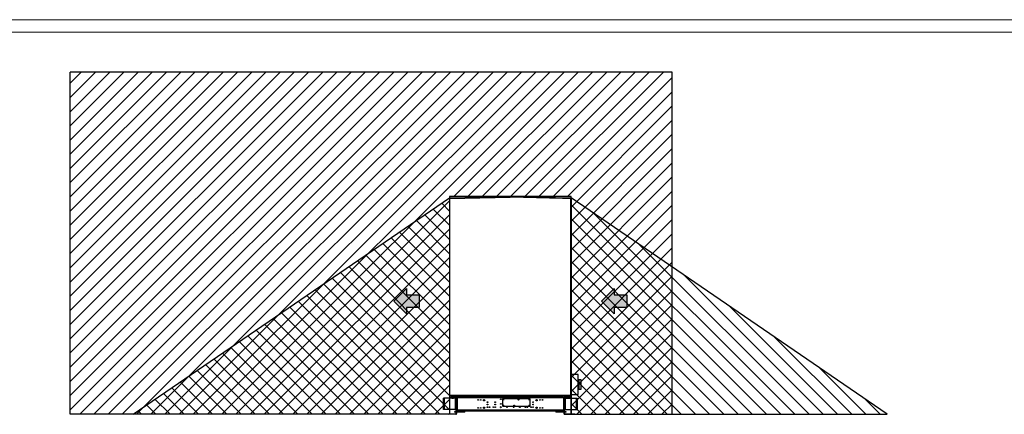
# Model space of a CAD drawing. Header units: millimetres. Extents: x 0 to 39823, y 0 to 11880.
# Tile 18 of 83: x 19823 to 27606, y 8759 to 11880. Entities that reach past the tile are written whole.
import ezdxf

# ---------------------------------------------------------------- set-up
doc = ezdxf.new("R2010")
doc.units = ezdxf.units.MM
for name, color, linetype in [('ANOTACIJE', 7, 'Continuous'), ('FORMAT', 7, 'Continuous'), ('ODMIKI funkcionalni', 253, 'Continuous'), ('ODMIKI varnostni', 252, 'Continuous')]:
    doc.layers.add(name, color=color, linetype=linetype)

# ---------------------------------------------------------------- blocks, each defined once
blk = doc.blocks.new('PUŠČICA')
h = blk.add_hatch(color=256)
h.dxf.hatch_style = 1
h.paths.add_polyline_path([(-50, 50), (-50, 25), (-100, 25), (-100, -25), (-50, -25), (-50, -50), (0, 0)])
at = {"ltscale": 10}
for p, q in [((0, 0), (-50, 50)), ((-50, 50), (-50, 25)), ((-100, 25), (-100, -25)), ((-50, 25), (-100, 25)), ((-50, -50), (0, 0)), ((-100, -25), (-50, -25)), ((-50, -25), (-50, -50))]:
    blk.add_line(p, q, dxfattribs=at)

msp = doc.modelspace()

# ---------------------------------------------------------------- hatches: boundary and pattern name
at = {"layer": 'ODMIKI funkcionalni'}
h = msp.add_hatch(dxfattribs=at)
h.set_pattern_fill('ANSI31', color=256, scale=25)
h.set_pattern_definition([(45, (5893.46, 640.926), (-56.1266, 56.1266), [])])
h.paths.add_polyline_path([(24981.6, 11465.7), (20221.6, 11465.7), (20221.6, 8759.1), (23221.4, 8759.1), (23221.5, 10480.9), (24181.7, 10480.9), (24181.7, 8759.1), (24981.6, 8759.1)])
at = {"layer": 'ODMIKI varnostni'}
h = msp.add_hatch(dxfattribs=at)
h.set_pattern_fill('ANSI31', color=256, scale=25, angle=90)
h.set_pattern_definition([(135, (5893.46, 640.926), (-56.1266, -56.1266), [])])
h.paths.add_polyline_path([(24181.6, 10470.4), (24181.6, 8759.1), (26681.6, 8759.1)])
h.paths.add_polyline_path([(23221.4, 10470.4), (20721.3, 8759.1), (23221.4, 8759.1)])

# ---------------------------------------------------------------- linework, layer by layer
at = {"color": 7, "linetype": 'Continuous', "lineweight": 25, "ltscale": 20}
for p, q in [((23221, 10460.4), (23220.9, 10466)), ((23221.6, 10466), (23220.9, 10466)), ((23221, 10461.4), (23221.5, 10461.4)), ((23221.2, 10460.4), (23221, 10460.4)), ((23221.2, 10460.4), (23221.2, 8905.1)), ((23221.5, 10464.9), (23221.6, 10464.9)), ((23221.6, 10465.8), (23221.6, 10467.5)), ((23221.6, 10467.5), (23222.6, 10467.5)), ((23221.6, 10465.7), (23221.6, 8907.1)), ((23222.6, 10467.8), (23222.7, 10466.8)), ((23222.6, 10467.8), (23222.7, 10467.8)), ((23222.6, 10467.8), (23222.6, 10467.8)), ((23222.6, 10466), (23222.6, 10467.5)), ((23222.7, 10466.8), (23222.6, 10466.8)), ((23222.7, 10467.5), (23222.7, 10466)), ((23223.7, 10467.5), (23222.7, 10467.5)), ((23222.7, 10466.8), (23222.7, 10466.8)), ((23701.4, 10477.8), (23222.9, 10467.3)), ((23222.9, 10466.3), (23222.9, 10467.3)), ((23223.6, 10466.3), (23222.9, 10466.3)), ((23223.2, 10466), (23222.9, 10466)), ((23222.9, 10466), (23223.5, 10466)), ((23223.2, 10466), (23223.5, 10466)), ((23223.2, 10466), (23223.2, 10465.4)), ((23223.6, 10465.3), (23701.5, 10475.8)), ((23223.6, 8905.1), (23223.6, 10465.3)), ((23223.7, 10467.8), (23247.4, 10468.3)), ((23223.7, 10467.3), (23223.7, 10467.5)), ((23224.4, 10470.4), (23701.5, 10480.8)), ((23224.5, 10468.3), (23224.4, 10470.4)), ((23224.5, 10468.3), (23224.4, 10469.3)), ((23224.4, 10469.3), (23224.4, 10469.3)), ((23224.5, 10468.3), (23701.6, 10478.7)), ((23247.8, 10468.8), (23224.5, 10468.3)), ((23246.9, 10467.9), (23247.9, 10468.8)), ((23248.2, 10468.9), (23247.3, 10467.9)), ((23247.5, 10468.8), (23247.5, 10468.8)), ((23290.1, 10468.9), (23249.5, 10468.9)), ((23288.3, 10469.7), (23251.6, 10468.9)), ((23272.5, 10468.9), (23289, 10469.2)), ((23272.5, 10468.9), (23272.5, 10468.9)), ((23288.3, 10469.7), (23288.3, 10469.7)), ((23288.8, 10468.9), (23288.8, 10468.8)), ((23290.1, 10469.3), (23290, 10469.3)), ((23290.1, 10469), (23290.1, 10468.8)), ((23290.1, 10469), (23292.6, 10469)), ((23292.6, 10469.8), (23292.6, 10468.9)), ((23294.9, 10469.9), (23339.4, 10469.9)), ((23331.6, 10469.9), (23700.5, 10477.9)), ((23700.5, 10477.8), (23700.5, 10477.9)), ((23701.4, 10477.8), (23701.5, 10475.8)), ((23701.7, 10477.7), (23701.4, 10477.7)), ((23701.5, 10475.8), (23701.7, 10475.8)), ((23701.6, 10480.8), (24178.7, 10470.4)), ((23701.6, 10478.7), (23701.6, 10480.8)), ((23701.6, 10478.7), (24178.6, 10468.3)), ((23701.7, 10475.8), (23701.7, 10477.8)), ((24180.2, 10467.3), (23701.7, 10477.8)), ((24179.6, 10465.3), (23701.7, 10475.8)), ((23702.6, 10477.9), (24114, 10468.9)), ((23702.6, 10477.9), (23702.6, 10477.8)), ((24114, 10468.8), (24114, 10468.9)), ((24114, 10468.9), (24153.6, 10468.9)), ((24130.7, 10468.9), (24114.1, 10469.2)), ((24114.3, 10468.8), (24114.3, 10468.9)), ((24114.8, 10469.7), (24151.5, 10468.9)), ((24114.8, 10469.7), (24114.8, 10469.7)), ((24130.6, 10468.9), (24130.6, 10468.9)), ((24155.8, 10467.9), (24154.9, 10468.9)), ((24155.2, 10468.8), (24156.2, 10467.9)), ((24155.3, 10468.8), (24178.6, 10468.3)), ((24155.6, 10468.8), (24155.6, 10468.8)), ((24179.4, 10467.8), (24155.7, 10468.3)), ((24178.7, 10470.4), (24178.6, 10468.3)), ((24178.6, 10468.3), (24178.7, 10469.3)), ((24178.7, 10469.3), (24178.7, 10469.3)), ((24179.4, 10467.5), (24180.4, 10467.5)), ((24179.4, 10467.5), (24179.4, 10467.3)), ((24180.2, 10466.3), (24179.6, 10466.3)), ((24179.9, 10466), (24179.6, 10466)), ((24180.2, 10466), (24179.6, 10466)), ((24179.6, 8904.6), (24179.6, 10465.3)), ((24179.9, 10466), (24180.2, 10466)), ((24179.9, 10466), (24179.9, 10465.4)), ((24180.2, 10467.3), (24180.2, 10466.3)), ((24180.5, 10467.8), (24180.4, 10467.8)), ((24180.4, 10466), (24180.4, 10467.5)), ((24180.5, 10466.8), (24180.4, 10466.8)), ((24180.5, 10466.3), (24180.4, 10466.3)), ((24180.5, 10467.8), (24180.5, 10466.8)), ((24180.5, 10467.8), (24180.5, 10467.8)), ((24180.5, 10467.5), (24181.5, 10467.5)), ((24180.5, 10466), (24180.5, 10467.5)), ((24180.5, 10466.8), (24180.5, 10466.8)), ((24181.5, 10465.8), (24181.5, 10467.5)), ((24181.5, 10466), (24182.2, 10466)), ((24181.6, 10465.7), (24181.6, 8905.1)), ((24181.6, 10461.4), (24182.1, 10461.4)), ((24182.1, 10460.4), (24181.6, 10460.4)), ((24182.2, 10466), (24182.1, 10460.4)), ((23221.6, 9078.4), (23221.2, 9078.4)), ((24236.9, 9073.1), (24181.6, 9073.1)), ((24236.9, 8917.1), (24236.9, 9073.1)), ((24237, 8957.5), (24237, 9032.6)), ((24245.2, 9031.2), (24237.5, 9031.2)), ((24237.5, 8958.9), (24237.5, 9031.2)), ((24245.1, 9031.2), (24245.1, 9032.6)), ((24245.2, 8958.9), (24245.2, 9031.2)), ((24261.6, 9033.1), (24245.6, 9033.1)), ((24245.6, 9031.5), (24245.6, 9033.1)), ((24245.7, 8957.5), (24245.7, 9032.6)), ((24246.2, 8957), (24246.2, 9033.1)), ((24261.6, 8957), (24261.6, 9033.1)), ((24237.5, 8958.9), (24245.2, 8958.9)), ((24245.1, 8957.5), (24245.1, 8958.9)), ((24245.6, 8957), (24245.6, 8958.6)), ((24245.6, 8957), (24261.6, 8957)), ((23172.3, 8796.1), (23172.3, 8886.1)), ((23262.8, 8886.1), (23172.3, 8886.1)), ((23180.3, 8796.1), (23180.3, 8886.1)), ((24181.6, 8905.1), (23221.2, 8905.1)), ((24181.6, 8907.1), (23221.6, 8907.1)), ((23222.5, 8906.5), (23222.5, 8906.4)), ((23222.5, 8905.2), (23222.5, 8905.1)), ((23223.2, 8906.3), (23223.2, 8906.3)), ((23223.2, 8905.1), (23223.2, 8906.1)), ((23223.2, 8906.1), (23223.6, 8906.1)), ((23230.1, 8892.1), (23230.1, 8895.1)), ((23230.1, 8895.1), (24122, 8895.1)), ((23276.5, 8892.1), (23230.1, 8892.1)), ((23230.3, 8895.1), (23230.3, 8898.1)), ((23230.3, 8898.1), (23259.8, 8898.1)), ((23235.3, 8898.1), (23235.3, 8895.1)), ((23240.5, 8891.6), (23240.5, 8887.9)), ((23251.6, 8891.6), (23240.5, 8891.6)), ((23240.5, 8887.9), (23240.8, 8887.5)), ((23251.6, 8887.9), (23240.5, 8887.9)), ((23240.8, 8887.5), (23251.3, 8887.5)), ((23241.1, 8892.1), (23241.1, 8891.6)), ((23245.1, 8895.1), (23245.1, 8892.1)), ((23251, 8891.6), (23251, 8892.1)), ((23251.3, 8887.5), (23251.6, 8887.9)), ((23251.6, 8887.9), (23251.6, 8891.6)), ((23259.8, 8905.1), (23259.8, 8895.1)), ((23259.8, 8898.9), (23634.3, 8898.9)), ((23267.3, 8881.6), (23262.8, 8886.1)), ((23267.3, 8881.6), (23267.3, 8881.1)), ((23277.3, 8881.1), (23267.3, 8881.1)), ((23268.6, 8892.1), (23268.6, 8886.6)), ((23268.6, 8886.6), (23274.6, 8886.6)), ((23274.4, 8886.4), (23268.8, 8886.4)), ((23269.3, 8801.1), (23269.3, 8881.1)), ((23272.3, 8801.1), (23272.3, 8881.1)), ((23277.3, 8876.6), (23272.3, 8876.6)), ((23273, 8903.8), (23273, 8905.1)), ((23285.5, 8903.8), (23273, 8903.8)), ((23273, 8895.1), (23273, 8898.9)), ((23287, 8898.1), (23273, 8898.1)), ((23274.6, 8886.6), (23274.6, 8892.1)), ((23275.4, 8903.8), (23275, 8905.1)), ((23276.5, 8892.1), (23276.5, 8895.1)), ((23276.6, 8898.1), (23276.6, 8898.9)), ((23277.3, 8891.3), (23277.3, 8778.1)), ((23277.3, 8891.3), (24125.8, 8891.3)), ((23277.5, 8894.9), (23277.5, 8895.1)), ((23280.5, 8892.1), (23280.2, 8892.1)), ((23280.5, 8895.1), (23280.5, 8892.1)), ((23281.1, 8895.1), (23281.1, 8787.1)), ((23286.8, 8905.1), (23285.5, 8903.8)), ((23286.1, 8898.1), (23286.1, 8898.9)), ((23287, 8898.9), (23287, 8895.1)), ((23634.3, 8895.1), (23634.3, 8905.1)), ((23812.9, 8895.9), (23634.3, 8895.9)), ((23642.6, 8881.4), (23640.6, 8879.4)), ((23640.6, 8879.4), (23640.6, 8825.4)), ((23855.6, 8881.4), (23642.6, 8881.4)), ((23812.1, 8897.9), (23812.1, 8905.1)), ((23812.1, 8897.9), (23814.1, 8897.9)), ((23814.1, 8897.9), (23814.1, 8905.1)), ((23814.9, 8897.1), (23814.9, 8895.1)), ((23848.3, 8897.1), (23814.9, 8897.1)), ((23848.3, 8895.1), (23848.3, 8897.1)), ((23849, 8875.4), (23854.2, 8875.4)), ((23849.1, 8905.1), (23849.1, 8897.9)), ((23849.1, 8897.9), (23851.1, 8897.9)), ((24032.9, 8895.9), (23850.2, 8895.9)), ((23851.1, 8905.1), (23851.1, 8897.9)), ((23857.6, 8879.4), (23855.6, 8881.4)), ((23857.6, 8825.4), (23857.6, 8879.4)), ((24032.1, 8897.9), (24032.1, 8905.1)), ((24032.1, 8897.9), (24034.1, 8897.9)), ((24034.1, 8897.9), (24034.1, 8905.1)), ((24034.9, 8897.1), (24034.9, 8895.1)), ((24068.3, 8897.1), (24034.9, 8897.1)), ((24068.3, 8895.1), (24068.3, 8897.1)), ((24069.1, 8905.1), (24069.1, 8897.9)), ((24069.1, 8897.9), (24071.1, 8897.9)), ((24117, 8895.9), (24070.2, 8895.9)), ((24071.1, 8905.1), (24071.1, 8897.9)), ((24117, 8902.1), (24114, 8905.1)), ((24117, 8895.1), (24117, 8902.1)), ((24122, 8895.1), (24122, 8787.1)), ((24122.6, 8892.1), (24122.6, 8895.1)), ((24122.6, 8895.1), (24173.1, 8895.1)), ((24122.9, 8892.1), (24122.6, 8892.1)), ((24125.6, 8895.1), (24125.6, 8894.9)), ((24125.8, 8891.3), (24125.8, 8778.1)), ((24126.1, 8881.1), (24126.1, 8778.1)), ((24126.1, 8881.1), (24136.1, 8881.1)), ((24131.1, 8876.6), (24126.1, 8876.6)), ((24126.6, 8892.1), (24126.6, 8895.1)), ((24126.6, 8892.1), (24173.1, 8892.1)), ((24130, 8905.1), (24130, 8897.9)), ((24132.8, 8897.9), (24130, 8897.9)), ((24131.1, 8881.1), (24131.1, 8778.1)), ((24132.8, 8905.1), (24132.8, 8897.3)), ((24132.8, 8897.3), (24161.7, 8897.3)), ((24132.8, 8895.1), (24132.8, 8897.1)), ((24132.8, 8897.1), (24171.6, 8897.1)), ((24134.1, 8881.1), (24134.1, 8801.1)), ((24140.6, 8886.1), (24136.1, 8881.6)), ((24136.1, 8881.6), (24136.1, 8881.1)), ((24140.6, 8886.1), (24231.1, 8886.1)), ((24147.5, 8903.8), (24147.5, 8905.1)), ((24153.5, 8903.8), (24147.5, 8903.8)), ((24151.5, 8891.6), (24151.5, 8887.9)), ((24162.6, 8891.6), (24151.5, 8891.6)), ((24151.5, 8887.9), (24151.8, 8887.5)), ((24162.6, 8887.9), (24151.5, 8887.9)), ((24151.8, 8887.5), (24162.3, 8887.5)), ((24152.1, 8892.1), (24152.1, 8891.6)), ((24153.5, 8905.1), (24153.5, 8903.8)), ((24158.1, 8892.1), (24158.1, 8895.1)), ((24161.6, 8895.1), (24161.6, 8897.1)), ((24161.7, 8897.3), (24161.7, 8905.1)), ((24162, 8891.6), (24162, 8892.1)), ((24162.3, 8887.5), (24162.6, 8887.9)), ((24162.6, 8887.9), (24162.6, 8891.6)), ((24170.6, 8897.1), (24170.6, 8903.6)), ((24171.6, 8903.6), (24170.6, 8903.6)), ((24171.6, 8903.6), (24171.6, 8895.1)), ((24172.6, 8905.1), (24172.6, 8904.6)), ((24172.6, 8904.6), (24179.6, 8904.6)), ((24173.1, 8895.1), (24173.1, 8892.1)), ((24179.5, 8906.3), (24179.6, 8906.3)), ((24180.3, 8906.5), (24180.3, 8906.4)), ((24180.3, 8905.2), (24180.3, 8905.1)), ((24181.6, 8917.1), (24236.9, 8917.1)), ((24223.1, 8886.1), (24223.1, 8796.1)), ((24231.1, 8886.1), (24231.1, 8796.1)), ((23262.8, 8796.1), (23172.3, 8796.1)), ((23262.8, 8796.1), (23267.3, 8800.6)), ((23267.3, 8801.1), (23277.3, 8801.1)), ((23267.3, 8800.6), (23267.3, 8801.1)), ((23272, 8801.1), (23272, 8778.1)), ((23272.3, 8805.6), (23277.3, 8805.6)), ((23277, 8801.1), (23277, 8778.1)), ((23640.6, 8825.4), (23642.6, 8823.4)), ((23642.6, 8823.4), (23855.6, 8823.4)), ((23855.6, 8823.4), (23857.6, 8825.4)), ((24125.8, 8854.1), (24126.1, 8854.1)), ((24126.1, 8844.1), (24125.8, 8844.1)), ((24126.1, 8805.6), (24131.1, 8805.6)), ((24136.1, 8801.1), (24126.1, 8801.1)), ((24136.1, 8800.6), (24136.1, 8801.1)), ((24136.1, 8800.6), (24140.6, 8796.1)), ((24140.6, 8796.1), (24231.1, 8796.1)), ((23192, 8759.1), (23192, 8764.1)), ((23192, 8764.1), (23270, 8764.1)), ((23270.3, 8759.1), (23192, 8759.1)), ((23202, 8764.1), (23202, 8759.1)), ((23260.8, 8778.1), (23260.8, 8775.1)), ((23340.8, 8778.1), (23260.8, 8778.1)), ((23340.8, 8775.1), (23260.8, 8775.1)), ((23270, 8759.1), (23270, 8764.1)), ((23270.3, 8759.1), (23270.3, 8759.1)), ((23272, 8775.1), (23272, 8766.1)), ((23272, 8766.1), (23277.3, 8766.1)), ((23277, 8775.1), (23277, 8766.1)), ((24125.8, 8790.9), (23277.3, 8790.9)), ((23277.3, 8775.1), (23277.3, 8766.1)), ((23281.1, 8787.1), (24122, 8787.1)), ((23291, 8782.1), (23291, 8787.1)), ((23291, 8782.1), (23292.8, 8781.1)), ((23309, 8779.1), (23292.6, 8779.1)), ((23308.8, 8781.1), (23292.8, 8781.1)), ((23295.9, 8782.1), (23295.9, 8787.1)), ((23305.7, 8782.1), (23305.7, 8787.1)), ((23308.8, 8781.1), (23310.6, 8782.1)), ((23310.6, 8782.1), (23310.6, 8787.1)), ((23340.8, 8775.1), (23340.8, 8778.1)), ((24062.3, 8778.1), (24062.3, 8775.1)), ((24142.3, 8778.1), (24062.3, 8778.1)), ((24142.3, 8775.1), (24062.3, 8775.1)), ((24092.5, 8782.1), (24092.5, 8787.1)), ((24092.5, 8782.1), (24094.3, 8781.1)), ((24110.5, 8779.1), (24094.1, 8779.1)), ((24110.3, 8781.1), (24094.3, 8781.1)), ((24097.4, 8782.1), (24097.4, 8787.1)), ((24107.2, 8782.1), (24107.2, 8787.1)), ((24110.3, 8781.1), (24112.1, 8782.1)), ((24112.1, 8782.1), (24112.1, 8787.1)), ((24125.8, 8775.1), (24125.8, 8766.1)), ((24125.8, 8766.1), (24131.1, 8766.1)), ((24126.1, 8775.1), (24126.1, 8766.1)), ((24131.1, 8775.1), (24131.1, 8766.1)), ((24132.8, 8759.1), (24211.1, 8759.1)), ((24132.8, 8759.1), (24132.8, 8759.1)), ((24133.1, 8764.1), (24133.1, 8759.1)), ((24133.1, 8764.1), (24211.1, 8764.1)), ((24142.3, 8775.1), (24142.3, 8778.1)), ((24201.1, 8759.1), (24201.1, 8764.1)), ((24211.1, 8764.1), (24211.1, 8759.1))]:
    msp.add_line(p, q, dxfattribs=at)
at = {"color": 7, "linetype": 'Continuous', "lineweight": 25}
msp.add_line((23701.6, 10478.7), (23701.6, 10480.8), dxfattribs=at)
at = {"color": 7, "linetype": 'Continuous', "lineweight": 25, "ltscale": 20, "flags": 128}
for points in [[(23222.9, 10466), (23222.6, 10466), (23222.3, 10465.9), (23222.1, 10465.9), (23221.8, 10465.9), (23221.7, 10465.8), (23221.6, 10465.8), (23221.6, 10465.7), (23221.6, 10465.7), (23221.7, 10465.6), (23221.8, 10465.6), (23222, 10465.6), (23222.3, 10465.5), (23222.5, 10465.5), (23222.9, 10465.4), (23223.2, 10465.4), (23223.6, 10465.3)], [(23222.7, 10466.4), (23222.7, 10466.4), (23222.6, 10466.4)], [(23223.2, 10466), (23222.9, 10465.9), (23222.7, 10465.9), (23222.6, 10465.8), (23222.6, 10465.7), (23222.7, 10465.6), (23222.9, 10465.5), (23223.2, 10465.4), (23223.6, 10465.3)], [(23290.1, 10469.8), (23290.1, 10469.7), (23290.1, 10469.3), (23290.1, 10469)], [(23701.6, 10480.8), (23701.5, 10480.8), (23701.5, 10480.8)], [(23701.6, 10480.8), (23701.6, 10480.8), (23701.6, 10480.8)], [(24114, 10468.9), (24114, 10469.3), (24114, 10469.6), (24114, 10469.7)], [(24179.6, 10465.3), (24179.9, 10465.4), (24180.2, 10465.5), (24180.4, 10465.6), (24180.5, 10465.7), (24180.5, 10465.8), (24180.4, 10465.9), (24180.2, 10465.9), (24179.9, 10466)], [(24179.6, 10465.3), (24179.9, 10465.4), (24180.2, 10465.4), (24180.6, 10465.5), (24180.9, 10465.5), (24181.1, 10465.6), (24181.3, 10465.6), (24181.4, 10465.6), (24181.5, 10465.7), (24181.6, 10465.7), (24181.5, 10465.8), (24181.4, 10465.8), (24181.3, 10465.9), (24181, 10465.9), (24180.8, 10465.9), (24180.5, 10466), (24180.2, 10466)], [(23223.5, 8906.2), (23223.3, 8906.3), (23223.3, 8906.3)], [(23579, 8856), (23579.1, 8856.3), (23579.2, 8856.6)], [(23912, 8872.8), (23912, 8872.3), (23912, 8868.4)]]:
    msp.add_lwpolyline(points, dxfattribs=at)
at = {"color": 7, "linetype": 'Continuous', "lineweight": 25, "ltscale": 400}
for centre, radius in [((23447.3, 8872.7), 2.6), ((23467.3, 8872.7), 2.6), ((23493.6, 8870.6), 5.25), ((23493.6, 8870.6), 5.24), ((23493.6, 8870.6), 4), ((23493.6, 8870.6), 3.32), ((23626.3, 8877.8), 2.6), ((23646.6, 8875.4), 3.25), ((23646.6, 8875.4), 2.6), ((23766.1, 8875.4), 3.25), ((23851.6, 8875.4), 3.25), ((23851.6, 8875.4), 2.6), ((23909.5, 8870.6), 5.25), ((23909.5, 8870.6), 5.24), ((23909.5, 8870.6), 4), ((23909.5, 8870.6), 3.32), ((23935.8, 8872.7), 2.6), ((23955.8, 8872.7), 2.6), ((23447.3, 8809.5), 2.6), ((23467.3, 8809.5), 2.6), ((23493.6, 8810.9), 5.25), ((23493.6, 8810.9), 5.23), ((23493.6, 8810.9), 4), ((23493.6, 8810.9), 3.32), ((23521.6, 8855.5), 2.6), ((23521.6, 8836.3), 2.6), ((23521.6, 8815.5), 2.6), ((23536.6, 8815.5), 2.6), ((23566.6, 8815.5), 2.6), ((23581.6, 8855.5), 2.6), ((23581.6, 8836.3), 2.6), ((23581.6, 8815.5), 2.6), ((23626.2, 8815.5), 2.6), ((23626.3, 8841.1), 2.6), ((23646.6, 8829.4), 3.25), ((23646.6, 8829.4), 2.6), ((23675.7, 8815.5), 2.6), ((23727.5, 8815.5), 2.6), ((23732.1, 8829.4), 3.25), ((23776.9, 8815.5), 2.6), ((23821.6, 8815.5), 2.6), ((23836.6, 8815.5), 2.6), ((23851.6, 8829.4), 3.25), ((23851.6, 8829.4), 2.6), ((23866.6, 8815.5), 2.6), ((23881.6, 8855.5), 2.6), ((23881.6, 8836.3), 2.6), ((23881.6, 8815.5), 2.6), ((23909.5, 8810.9), 5.25), ((23909.5, 8810.9), 5.24), ((23909.5, 8810.9), 4), ((23909.5, 8810.9), 3.32), ((23935.8, 8809.5), 2.6), ((23955.8, 8809.5), 2.6)]:
    msp.add_circle(centre, radius, dxfattribs=at)
for centre, radius, start, end in [((23222.7, 10466), 1.8, 127.49464, 181.25), ((23224.5, 10467.5), 2.9, 91.25, 180), ((23224.5, 10467.5), 1.9, 91.25, 180), ((23224.5, 10467.5), 1.8, 91.25, 180), ((23320.9, 10467.4), 97.3, 180.03622, 181.21363), ((23224.5, 10467.5), 0.8, 91.25, 180), ((23288.3, 10468.9), 0.8, 0, 91.25), ((23288.3, 10468.9), 1.8, 0, 29.25947), ((23309.6, 10469.4), 19.5, 178.8232, 181.1768), ((23720, 10478.3), 19.5, 178.8232, 181.1768), ((23683.1, 10478.3), 19.5, 358.8232, 1.1768), ((24094.5, 10469.3), 19.5, 358.8232, 1.1768), ((24114.8, 10468.9), 0.8, 88.75, 180), ((24178.6, 10467.5), 0.8, 0, 88.75), ((24178.6, 10467.5), 2.9, 0, 88.75), ((24178.6, 10467.5), 1.9, 360, 88.75), ((24178.6, 10467.5), 1.8, 0, 88.75), ((24082.2, 10467.4), 97.3, 358.78637, 359.96378), ((24180.4, 10466), 1.8, 358.75, 52.50536), ((23223.1, 9078.4), 1.89, 146.60447, 180.60503), ((24236.5, 9032.6), 0.5, 0, 25.84193), ((24237.5, 9031.7), 0.5, 180, 270), ((24244.6, 9031.7), 0.5, 270, 0), ((24245.6, 9032.6), 0.5, 90, 180), ((24245.2, 9031.7), 0.5, 270, 0), ((24246.2, 9032.6), 0.5, 90, 180), ((24236.5, 8957.5), 0.5, 334.15807, 0), ((24237.5, 8958.4), 0.5, 90, 180), ((24244.6, 8958.4), 0.5, 360, 90), ((24245.6, 8957.5), 0.5, 180, 270), ((24245.2, 8958.4), 0.5, 360, 90), ((24246.2, 8957.5), 0.5, 180, 270), ((23224.1, 8911.5), 5.25, 236.84623, 263.86345), ((23223.2, 8907.1), 2, 180, 270), ((23223.2, 8907.1), 1, 214.01728, 270), ((23268.8, 8886.6), 0.2, 180, 270), ((23274.4, 8886.6), 0.2, 270, 0), ((23276.5, 8891.3), 3.8, 0, 90), ((23276.5, 8891.3), 0.8, 0, 90), ((23814.9, 8897.9), 2.8, 180, 270), ((23814.9, 8897.9), 0.8, 180, 270), ((23848.3, 8897.9), 0.8, 270, 0), ((23848.3, 8897.9), 2.8, 270, 0), ((24034.9, 8897.9), 2.8, 180, 270), ((24034.9, 8897.9), 0.8, 180, 270), ((24068.3, 8897.9), 2.8, 270, 0), ((24068.3, 8897.9), 0.8, 270, 0), ((24126.6, 8891.3), 3.8, 90, 180), ((24126.6, 8891.3), 0.8, 90, 180), ((24132.8, 8897.9), 2.8, 180, 270), ((24132.8, 8897.9), 0.8, 180, 270), ((24172.6, 8903.6), 2, 131.40962, 180), ((24172.6, 8903.6), 1, 90, 180), ((24179.4, 8909.7), 3.38, 272.11972, 308.98653), ((24179.6, 8907.1), 2, 270, 0), ((24179.6, 8907.1), 1, 270, 325.98272), ((24179.6, 8906.6), 2, 270, 311.40962), ((23571.5, 8858.9), 10.9, 327.48434, 354.98968), ((23571.5, 8858.9), 12.5, 332.79732, 349.67671), ((23626.3, 8815.5), 2.6, 90.10974, 269.89051), ((23270, 8766.1), 7, 270, 0), ((23270, 8766.1), 2, 270, 0), ((23270.3, 8766.1), 7, 270, 0), ((23281.1, 8790.9), 3.8, 180, 270), ((23281.1, 8790.9), 0.8, 180, 270), ((23290.6, 8780.6), 2.5, 270, 325.01514), ((23293.4, 8785.8), 4.45, 236.52781, 303.47219), ((23300.8, 8773.4), 10, 129.94153, 145.01514), ((23300.8, 8798), 16.6, 252.80787, 287.19213), ((23308.2, 8785.8), 4.45, 236.52781, 303.47219), ((23300.8, 8773.4), 10, 34.98486, 50.05847), ((23311, 8780.6), 2.5, 214.98486, 270), ((24092.1, 8780.6), 2.5, 270, 325.01514), ((24094.9, 8785.8), 4.45, 236.52781, 303.47219), ((24102.3, 8773.4), 10, 129.94153, 145.01514), ((24102.3, 8798), 16.6, 252.80787, 287.19213), ((24109.7, 8785.8), 4.45, 236.52781, 303.47219), ((24102.3, 8773.4), 10, 34.98486, 50.05847), ((24112.5, 8780.6), 2.5, 214.98486, 270), ((24122, 8790.9), 3.8, 270, 0), ((24122, 8790.9), 0.8, 270, 0), ((24132.8, 8766.1), 7, 180, 270), ((24133.1, 8766.1), 7, 180, 270), ((24133.1, 8766.1), 2, 180, 270)]:
    msp.add_arc(centre, radius, start, end, dxfattribs=at)
at = {"layer": 'FORMAT', "color": 7, "linetype": 'Continuous', "lineweight": 18, "ltscale": 27}
for p, q in [((0, 11880), (39823.2, 11880)), ((500, 11780), (39723.2, 11780))]:
    msp.add_line(p, q, dxfattribs=at)
at = {"layer": 'ODMIKI funkcionalni', "ltscale": 10}
for p, q in [((24981.6, 11465.7), (20221.6, 11465.7)), ((20221.6, 8759.1), (20221.6, 11465.7)), ((24981.6, 8759.1), (24981.6, 11465.7)), ((23221.5, 10480.9), (23221.4, 8759.1)), ((24181.7, 8759.1), (24181.7, 10480.9)), ((23221.4, 8759.1), (20221.6, 8759.1)), ((24181.7, 8759.1), (24981.6, 8759.1))]:
    msp.add_line(p, q, dxfattribs=at)
at = {"layer": 'ODMIKI funkcionalni'}
msp.add_line((24181.7, 10480.9), (23221.5, 10480.9), dxfattribs=at)
at = {"layer": 'ODMIKI varnostni'}
for p, q in [((20721.3, 8759.1), (23221.4, 10470.4)), ((23221.4, 10470.4), (23221.4, 8759.1)), ((24181.6, 10470.4), (24181.6, 8759.1)), ((26681.6, 8759.1), (24181.6, 10470.4)), ((23221.4, 8759.1), (20721.3, 8759.1)), ((24181.6, 8759.1), (26681.6, 8759.1))]:
    msp.add_line(p, q, dxfattribs=at)

# ---------------------------------------------------------------- block references
at = {"layer": 'ANOTACIJE', "xscale": -2, "yscale": 2, "zscale": 2}
for p in [(22779.9, 9654.4), (24423.1, 9654.4)]:
    msp.add_blockref('PUŠČICA', p, dxfattribs=at)

doc.saveas('drawing.dxf')
